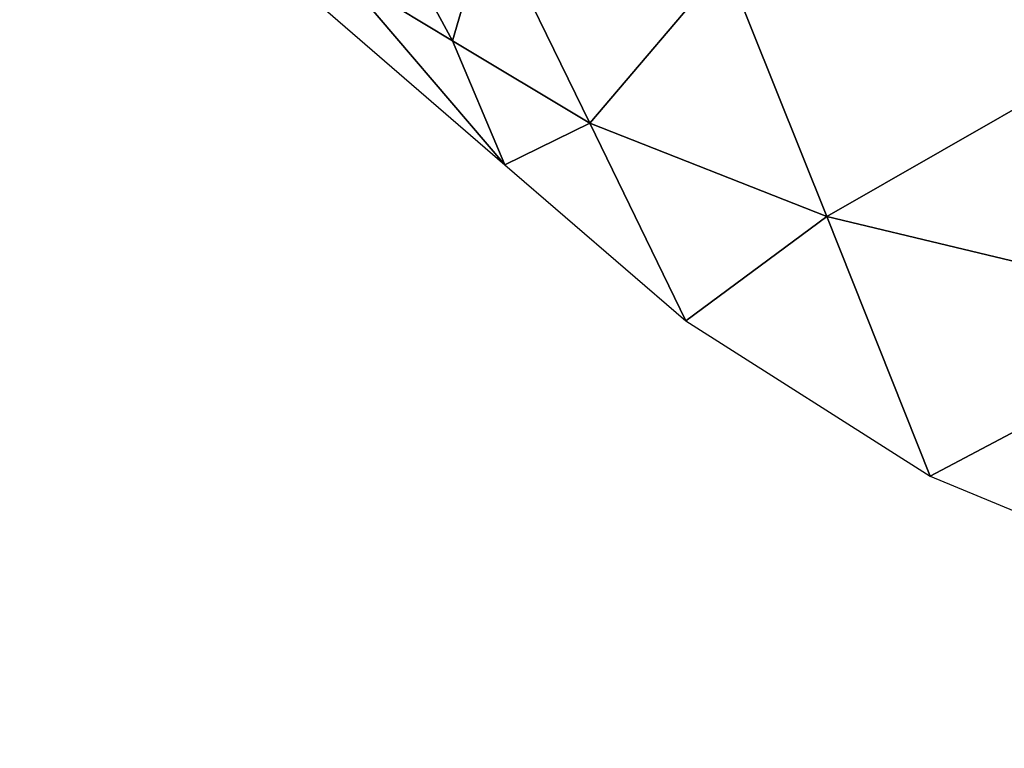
# Model space of a CAD drawing. Header units: inches. Extents: x -10.6 to 10.7, y -8.8 to 8.8.
# Tile 1 of 28: x -9.871 to -9.096, y -8.461 to -7.887. Entities that reach past the tile are written whole.
import ezdxf

# ---------------------------------------------------------------- set-up
doc = ezdxf.new("R2010")
doc.units = ezdxf.units.IN
doc.header["$MEASUREMENT"] = 0
doc.layers.get('0').update_dxf_attribs({"true_color": 0x5890e1})

msp = doc.modelspace()

# ---------------------------------------------------------------- meshes
at = {"color": 153, "true_color": 0x5890e1}
mesh = msp.add_polyface(dxfattribs=at)
corners = [(-9.58974, -7.62782, 1.75809), (-9.5015, -7.8059, 1.63593), (-9.31514, -7.84325, 1.76407), (-9.39207, -7.65563, 1.94033), (-9.68864, -7.60785, 1.56828), (-9.59978, -7.77525, 1.50752), (-7.99935, -7.70173, 2.24449), (-8.51262, -7.69384, 2.2197), (-8.50165, -7.92077, 1.971), (-9.00495, -7.67806, 2.10626), (-8.52047, -7.40294, 2.37865), (-8.96105, -7.88537, 1.88633), (-8.91312, -8.11951, 1.63752), (-8.48966, -8.18221, 1.68433), (-8.86317, -8.36708, 1.37427), (-8.47718, -8.46091, 1.37867), (-9.23529, -8.04219, 1.56704), (-9.15399, -8.2468, 1.35964), (-9.42176, -7.96893, 1.49297), (-9.34626, -8.12442, 1.3396), (-9.5299, -7.90388, 1.42398), (-9.48868, -8.0015, 1.31695), (-9.61709, -7.8512, 1.36877), (-9.6299, -7.8796, 1.29449), (-9.68964, -7.75319, 1.38447), (-9.73537, -7.78857, 1.27772), (-9.77947, -7.60895, 1.37966), (-9.77052, -7.75822, 1.27212), (-9.87075, -7.54594, 1.2454), (-9.77052, -7.75822, 1.27212)]
mesh.append_faces([[corners[k] for k in face] for face in [(0, 1, 2), (2, 3, 0), (4, 5, 1), (1, 0, 4), (6, 7, 8), (9, 7, 10), (11, 8, 7), (7, 9, 11), (9, 3, 2), (2, 11, 9), (12, 13, 8), (8, 11, 12), (14, 15, 13), (13, 12, 14), (12, 16, 17), (17, 14, 12), (11, 2, 16), (16, 12, 11), (18, 16, 2), (2, 1, 18), (19, 17, 16), (16, 18, 19), (18, 20, 21), (21, 19, 18), (1, 5, 20), (20, 18, 1), (22, 23, 21), (21, 20, 22), (24, 25, 23), (23, 22, 24), (22, 20, 5), (5, 24, 22), (26, 24, 5), (5, 4, 26), (27, 25, 24), (24, 26, 27), (26, 28, 29), (29, 27, 26)]], dxfattribs={"vtx2": -1, "color": 153})

doc.saveas('drawing.dxf')
